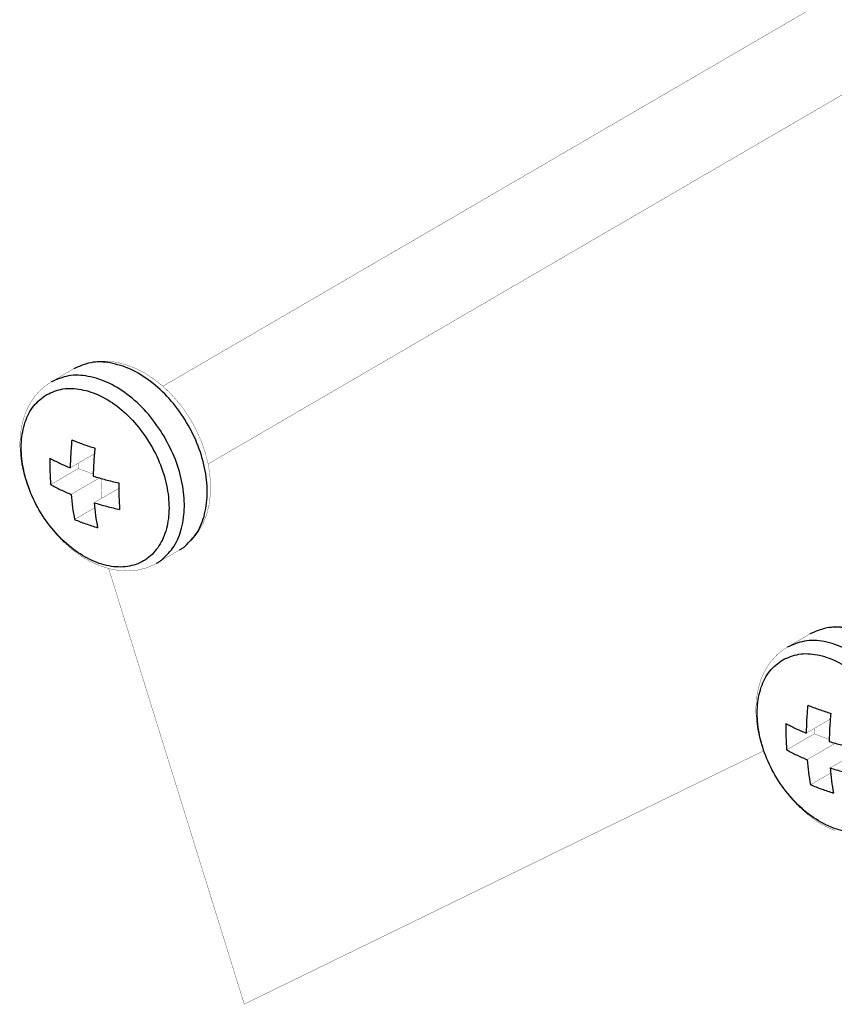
# Model space of a CAD drawing. Header units: millimetres. Extents: x -1449 to 178, y 1446 to 3804.
# Tile 2 of 20: x -1067 to -1026, y 1753 to 1803. Entities that reach past the tile are written whole.
import ezdxf

# ---------------------------------------------------------------- set-up
doc = ezdxf.new("R2010")
doc.units = ezdxf.units.MM
doc.layers.add('1', color=7, linetype='Continuous')

# ---------------------------------------------------------------- blocks, each defined once
blk = doc.blocks.new('124100000341A-M3X68_5__14', base_point=(231.469, -4.905))
at = {"color": 7, "linetype": 'Continuous', "const_width": 0.01}
for points in [[(236.246, 1.264), (275.435, 24.081)], [(237.754, -1.33), (277.104, 21.582)], [(233.76, 2.043), (233.505, 1.959)], [(234.03, 2.092), (233.76, 2.043)], [(234.072, 2.098), (234.03, 2.092)], [(234.393, 2.101), (234.072, 2.098)], [(234.699, 2.065), (234.393, 2.101)], [(234.715, 2.063), (234.699, 2.065)], [(235.035, 1.977), (234.715, 2.063)], [(235.351, 1.853), (235.035, 1.977)], [(232.515, 1.406), (233.276, 1.849)], [(233.461, 1.943), (233.276, 1.849)], [(233.505, 1.959), (233.461, 1.943)], [(235.659, 1.694), (235.351, 1.853)], [(235.7, 1.667), (235.659, 1.694)], [(235.955, 1.498), (235.7, 1.667)], [(232.424, 1.348), (232.307, 1.258)], [(232.476, 1.378), (232.424, 1.348)], [(232.515, 1.406), (232.476, 1.378)], [(236.246, 1.264), (235.955, 1.498)], [(232.178, 1.152), (231.965, 0.918)], [(232.307, 1.258), (232.178, 1.152)], [(236.505, 1.017), (236.246, 1.264)], [(236.754, 0.738), (236.505, 1.017)], [(231.932, 0.87), (231.792, 0.65)], [(231.965, 0.918), (231.932, 0.87)], [(236.983, 0.437), (236.754, 0.738)], [(231.654, 0.357), (231.626, 0.271)], [(231.792, 0.65), (231.654, 0.357)], [(237.189, 0.117), (236.983, 0.437)], [(231.558, 0.043), (231.499, -0.288)], [(231.626, 0.271), (231.558, 0.043)], [(237.37, -0.217), (237.189, 0.117)], [(231.499, -0.288), (231.474, -0.631)], [(237.524, -0.564), (237.37, -0.217)], [(231.474, -0.631), (231.479, -0.796)], [(237.65, -0.917), (237.524, -0.564)], [(231.479, -0.796), (231.486, -0.983)], [(231.486, -0.983), (231.533, -1.34)], [(237.744, -1.275), (237.65, -0.917)], [(233.154, -1.459), (233.958, -0.991)], [(233.415, -1.307), (233.421, -1.484)], [(237.808, -1.633), (237.744, -1.275)], [(231.533, -1.34), (231.612, -1.699)], [(232.502, -2.019), (233.421, -1.484)], [(233.421, -1.484), (233.922, -1.664)], [(237.813, -1.696), (237.808, -1.633)], [(231.612, -1.699), (231.723, -2.055)], [(233.184, -2.345), (234.125, -1.797)], [(234.19, -1.815), (234.213, -2.469)], [(237.838, -2.005), (237.813, -1.696)], [(231.723, -2.055), (231.862, -2.405)], [(233.951, -2.621), (234.772, -2.143)], [(237.831, -2.336), (237.838, -2.005)], [(231.862, -2.405), (232.03, -2.746)], [(237.789, -2.674), (237.831, -2.336)], [(232.03, -2.746), (232.224, -3.074)], [(233.3, -3.181), (233.968, -2.792)], [(237.712, -2.997), (237.789, -2.674)], [(232.224, -3.074), (232.442, -3.385)], [(237.595, -3.301), (237.687, -3.067)], [(237.687, -3.067), (237.712, -2.997)], [(232.442, -3.385), (232.681, -3.675)], [(237.381, -3.663), (237.44, -3.583)], [(237.44, -3.583), (237.595, -3.301)], [(232.681, -3.675), (232.94, -3.942)], [(232.94, -3.942), (233.215, -4.183)], [(236.895, -4.132), (237.157, -3.918)], [(237.157, -3.918), (237.246, -3.834)], [(237.246, -3.834), (237.381, -3.663)], [(233.215, -4.183), (233.505, -4.395)], [(236.037, -4.644), (236.798, -4.2)], [(236.798, -4.2), (236.895, -4.132)], [(233.505, -4.395), (233.611, -4.459)], [(233.611, -4.459), (233.807, -4.573)], [(233.807, -4.573), (234.119, -4.714)], [(234.119, -4.714), (234.437, -4.819)], [(234.437, -4.819), (234.611, -4.855)], [(234.611, -4.855), (234.759, -4.882)], [(234.759, -4.882), (235.081, -4.9)], [(235.081, -4.9), (235.282, -4.885)], [(235.282, -4.885), (235.398, -4.872)], [(235.398, -4.872), (235.704, -4.794)], [(235.704, -4.794), (235.807, -4.752)], [(235.807, -4.752), (235.993, -4.668)], [(235.993, -4.668), (236.017, -4.653)], [(236.017, -4.653), (236.037, -4.644)]]:
    blk.add_lwpolyline(points, dxfattribs=at)
at = {"color": 124, "linetype": 'Continuous'}
for points in [[(236.985, -4.073), (237.387, -3.612), (237.639, -2.995), (237.724, -2.262), (237.637, -1.458), (237.384, -0.637), (236.98, 0.15), (236.452, 0.852), (235.833, 1.424), (235.163, 1.829), (234.485, 2.042), (233.842, 2.049), (233.276, 1.849)], [(236.287, -0.406), (235.761, 0.328), (235.136, 0.931), (234.452, 1.362), (233.756, 1.593), (233.096, 1.608), (232.515, 1.406)], [(232.37, 0.986), (231.943, 0.611), (231.656, 0.072), (231.527, -0.593), (231.565, -1.34), (231.769, -2.117), (232.124, -2.872), (232.605, -3.553), (233.181, -4.114), (233.811, -4.516), (234.453, -4.733), (235.064, -4.749), (235.601, -4.563), (236.027, -4.188), (236.315, -3.649), (236.444, -2.984), (236.405, -2.237), (236.202, -1.459), (235.847, -0.704), (235.365, -0.023), (234.79, 0.538), (234.159, 0.94), (233.517, 1.156), (232.907, 1.172), (232.37, 0.986)], [(236.223, -4.516), (236.618, -4.069), (236.869, -3.472), (236.963, -2.762), (236.892, -1.983), (236.662, -1.181), (236.287, -0.406)]]:
    blk.add_spline(points, degree=3, dxfattribs=at)
at = {"color": 7, "linetype": 'Continuous'}
for points in [[(233.208, -0.524), (233.17, -0.996), (233.154, -1.459)], [(233.208, -0.524), (233.581, -0.668), (233.976, -0.801)], [(233.976, -0.801), (233.938, -1.272), (233.921, -1.736)], [(232.472, -1.133), (232.476, -1.582), (232.502, -2.019)], [(232.472, -1.133), (232.8, -1.302), (233.154, -1.459)], [(233.921, -1.736), (234.337, -1.854), (234.773, -1.963)], [(234.773, -1.963), (234.778, -2.412), (234.804, -2.848)], [(232.502, -2.019), (232.831, -2.187), (233.184, -2.345)], [(233.184, -2.345), (233.231, -2.771), (233.3, -3.181)], [(233.951, -2.621), (234.368, -2.742), (234.804, -2.848)], [(233.951, -2.621), (233.998, -3.047), (234.067, -3.457)], [(233.3, -3.181), (233.672, -3.325), (234.067, -3.457)], [(236.798, -4.2), (236.894, -4.14), (236.985, -4.073)], [(236.037, -4.644), (236.132, -4.584), (236.223, -4.516)]]:
    blk.add_spline(points, degree=3, dxfattribs=at)
blk = doc.blocks.new('124100000341A-M3X68_5-__18', base_point=(256.021, -13.755))
at = {"color": 7, "linetype": 'Continuous', "const_width": 0.01}
for points in [[(258.057, -6.891), (258.013, -6.907)], [(258.312, -6.807), (258.057, -6.891)], [(258.581, -6.758), (258.312, -6.807)], [(258.624, -6.752), (258.581, -6.758)], [(258.944, -6.749), (258.624, -6.752)], [(257.067, -7.444), (257.828, -7.001)], [(258.013, -6.907), (257.828, -7.001)], [(256.976, -7.502), (256.859, -7.592)], [(257.028, -7.472), (256.976, -7.502)], [(257.067, -7.444), (257.028, -7.472)], [(256.73, -7.698), (256.517, -7.932)], [(256.859, -7.592), (256.73, -7.698)], [(256.343, -8.2), (256.206, -8.493)], [(256.483, -7.98), (256.343, -8.2)], [(256.517, -7.932), (256.483, -7.98)], [(256.206, -8.493), (256.178, -8.579)], [(256.11, -8.807), (256.05, -9.138)], [(256.178, -8.579), (256.11, -8.807)], [(256.05, -9.138), (256.026, -9.481)], [(256.026, -9.481), (256.03, -9.646)], [(256.03, -9.646), (256.038, -9.834)], [(256.038, -9.834), (256.085, -10.19)], [(257.706, -10.309), (258.51, -9.841)], [(257.967, -10.157), (257.973, -10.334)], [(256.085, -10.19), (256.164, -10.549)], [(257.054, -10.869), (257.973, -10.334)], [(257.973, -10.334), (258.474, -10.514)], [(256.164, -10.549), (256.274, -10.905)], [(257.736, -11.195), (258.677, -10.647)], [(256.274, -10.905), (256.414, -11.256)], [(258.503, -11.471), (259.324, -10.993)], [(256.414, -11.256), (256.582, -11.596)], [(256.582, -11.596), (256.775, -11.924)], [(257.851, -12.031), (258.519, -11.642)], [(256.775, -11.924), (256.993, -12.235)], [(256.993, -12.235), (257.233, -12.525)], [(257.233, -12.525), (257.492, -12.793)], [(257.492, -12.793), (257.767, -13.033)], [(257.767, -13.033), (258.057, -13.245)], [(258.057, -13.245), (258.163, -13.309)], [(258.163, -13.309), (258.359, -13.423)], [(258.359, -13.423), (258.671, -13.564)]]:
    blk.add_lwpolyline(points, dxfattribs=at)
at = {"color": 124, "linetype": 'Continuous'}
for points in [[(261.537, -12.923), (261.939, -12.462), (262.191, -11.845), (262.276, -11.112), (262.189, -10.308), (261.936, -9.487), (261.532, -8.7), (261.003, -7.998), (260.384, -7.427), (259.714, -7.021), (259.037, -6.808), (258.394, -6.801), (257.828, -7.001)], [(260.839, -9.256), (260.313, -8.522), (259.687, -7.92), (259.004, -7.488), (258.308, -7.257), (257.648, -7.242), (257.067, -7.444)], [(256.922, -7.864), (256.495, -8.239), (256.207, -8.778), (256.078, -9.443), (256.117, -10.19), (256.321, -10.967), (256.675, -11.722), (257.157, -12.403), (257.732, -12.964), (258.363, -13.367), (259.005, -13.583), (259.615, -13.599), (260.152, -13.413), (260.579, -13.038), (260.867, -12.499), (260.996, -11.834), (260.957, -11.087), (260.753, -10.309), (260.399, -9.554), (259.917, -8.873), (259.342, -8.312), (258.711, -7.91), (258.069, -7.694), (257.459, -7.678), (256.922, -7.864)]]:
    blk.add_spline(points, degree=3, dxfattribs=at)
at = {"color": 7, "linetype": 'Continuous'}
for points in [[(257.76, -9.374), (257.722, -9.846), (257.706, -10.309)], [(257.76, -9.374), (258.133, -9.519), (258.527, -9.651)], [(258.527, -9.651), (258.489, -10.122), (258.473, -10.586)], [(257.023, -9.983), (257.352, -10.152), (257.706, -10.309)], [(257.023, -9.983), (257.028, -10.432), (257.054, -10.869)], [(258.473, -10.586), (258.889, -10.704), (259.325, -10.813)], [(257.054, -10.869), (257.383, -11.037), (257.736, -11.195)], [(257.736, -11.195), (257.783, -11.621), (257.851, -12.031)], [(258.503, -11.471), (258.92, -11.592), (259.355, -11.698)], [(258.503, -11.471), (258.55, -11.898), (258.619, -12.307)], [(257.851, -12.031), (258.224, -12.175), (258.619, -12.307)]]:
    blk.add_spline(points, degree=3, dxfattribs=at)
blk = doc.blocks.new('40X40X56-Fan-tray-MODULE_1_6_5__21', base_point=(231.469, -13.755))
for name, p in [('124100000341A-M3X68_5__14', (231.469, -4.905)), ('124100000341A-M3X68_5-__18', (256.021, -13.755))]:
    blk.add_blockref(name, p)

msp = doc.modelspace()

# ---------------------------------------------------------------- linework, layer by layer
at = {"layer": '1', "color": 7, "linetype": 'Continuous', "const_width": 0.015}
for points in [[(-1055.722, 1753.254), (-1062.506, 1775.051)], [(-1055.722, 1753.254), (-1029.751, 1765.922)]]:
    msp.add_lwpolyline(points, dxfattribs=at)

# ---------------------------------------------------------------- block references
at = {"xscale": 1.5, "yscale": 1.5, "zscale": 1.5}
msp.add_blockref('40X40X56-Fan-tray-MODULE_1_6_5__21', (-1066.959, 1761.647), dxfattribs=at)

doc.saveas('drawing.dxf')
